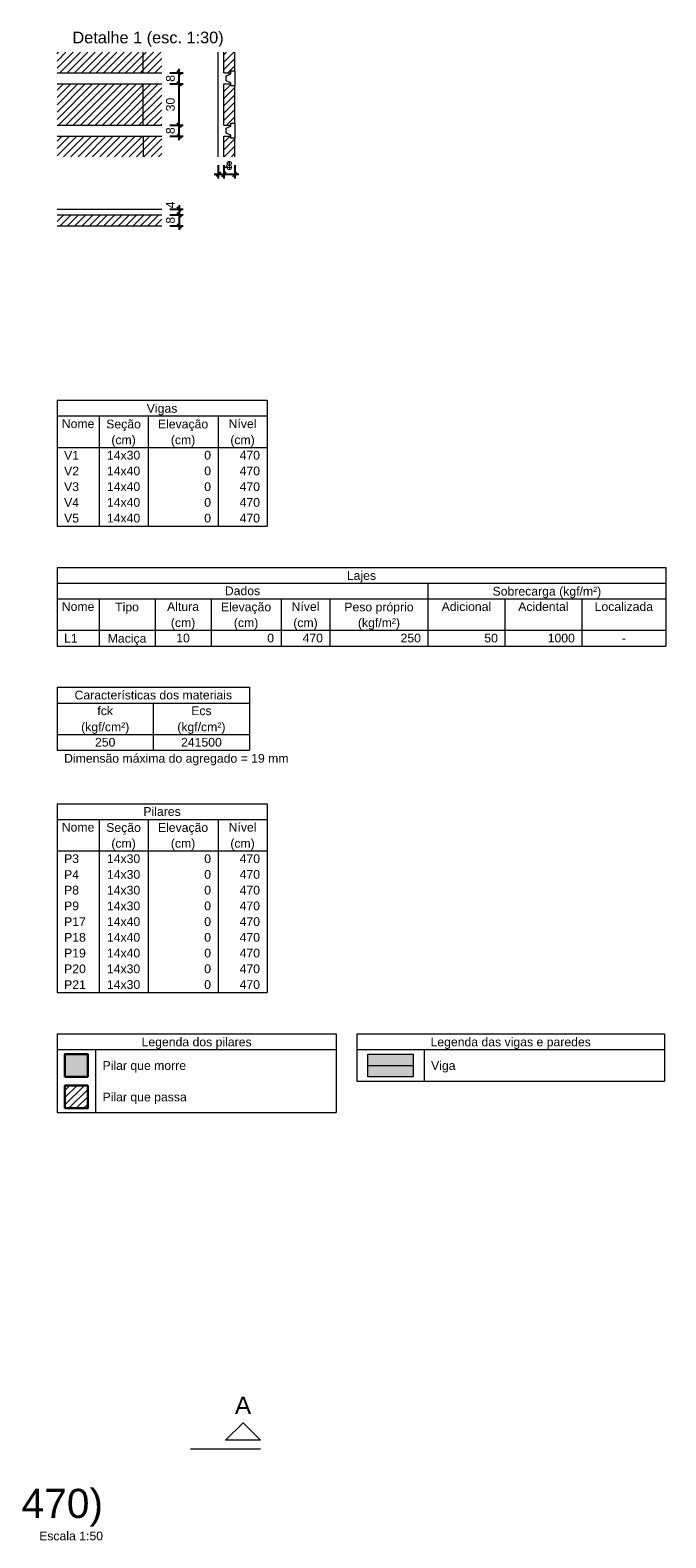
# Model space of a CAD drawing. Header units: millimetres. Extents: x 1434 to 2277, y -793 to -278.
# Tile 25 of 111: x 1747 to 1762, y -669 to -633. Entities that reach past the tile are written whole.
import ezdxf

# ---------------------------------------------------------------- set-up
doc = ezdxf.new("R2010")
doc.units = ezdxf.units.MM
doc.linetypes.add('DASHDOT', pattern=[25.4, 12.7, -6.35, 0, -6.35])
doc.linetypes.add('DOT', pattern=[6.35, 0, -6.35])
for name, color, linetype, lineweight in [('FO-Cortes', 9, 'DASHDOT', 5), ('FO-Cotas', 5, 'Continuous', 5), ('FO-Eixos', 5, 'Continuous', 5), ('FO-Hachura pilar que morre', 106, 'Continuous', 5), ('FO-Hachura pilar que passa', 19, 'Continuous', 5), ('FO-Hachura viga', 43, 'Continuous', 5), ('FO-Hachuras das lajes', 1, 'Continuous', 20), ('FO-Pilares', 4, 'Continuous', 30), ('FO-Textos das lajes', 3, 'Continuous', 20), ('FO-Textos das vigas', 7, 'Continuous', 5), ('FO-Textos dos pilares', 7, 'Continuous', 5), ('FO-Títulos', 1, 'Continuous', 20), ('FO-Vigas', 1, 'Continuous', 20)]:
    doc.layers.add(name, color=color, linetype=linetype, lineweight=lineweight)
doc.styles.add('ARIAL', font='arial.ttf')
doc.styles.get("Standard").update_dxf_attribs({"font": 'arial.ttf'})
doc.dimstyles.new('UM_30.000000', dxfattribs={"dimtxt": 0.18, "dimasz": 0.1, "dimexe": 0.1, "dimexo": 0.2, "dimgap": 0, "dimtad": 1, "dimtih": 1, "dimtoh": 1, "dimdec": 1, "dimlfac": 30, "dimzin": 0, "dimdsep": 46, "dimtxsty": 'Standard', "dimcen": 0.09, "dimdle": 0.1, "dimadec": 1, "dimazin": 2, "dimtfac": 1, "dimtdec": 4, "dimtofl": 0, "dimtmove": 0, "dimatfit": 3, "dimfxl": 1, "dimtolj": 1, "dimarcsym": 0})
pattern_1 = [(45, (1707.27846, -632.76734), (-0.08838835, 0.08838835), [])]

# ---------------------------------------------------------------- blocks, each defined once
blk = doc.blocks.new('_Oblique')
at = {"color": 0, "linetype": 'ByBlock', "lineweight": -2}
blk.add_line((-0.5, -0.5), (0.5, 0.5), dxfattribs=at)
blk = doc.blocks.new('*D836')
at = {"layer": 'FO-Cotas', "color": 0, "linetype": 'Continuous', "lineweight": -2, "transparency": 16777216}
for p, q in [((1750.269, -633.811), (1750.592, -633.811)), ((1750.492, -634.177), (1750.492, -633.711)), ((1750.269, -634.077), (1750.592, -634.077))]:
    blk.add_line(p, q, dxfattribs=at)
at = {"layer": 'FO-Cotas', "color": 0, "linetype": 'Continuous', "lineweight": -2, "transparency": 16777216, "xscale": 0.1, "yscale": 0.1, "zscale": 0.1}
for p, rotation in [((1750.492, -633.811), 90), ((1750.492, -634.077), 270)]:
    blk.add_blockref('_Oblique', p, dxfattribs=dict(at, rotation=rotation))
at = {"layer": 'FO-Cotas', "color": 7, "linetype": 'Continuous', "transparency": 16777216, "insert": (1750.28, -633.944), "char_height": 0.2118, "attachment_point": 5, "rotation": 90, "style": 'ARIAL'}
blk.add_mtext('\\A1;8', dxfattribs=at)
blk = doc.blocks.new('*D837')
at = {"layer": 'FO-Cotas', "color": 0, "linetype": 'Continuous', "lineweight": -2, "transparency": 16777216}
for p, q in [((1750.269, -634.077), (1750.592, -634.077)), ((1750.492, -635.177), (1750.492, -633.977)), ((1750.269, -635.077), (1750.592, -635.077))]:
    blk.add_line(p, q, dxfattribs=at)
at = {"layer": 'FO-Cotas', "color": 0, "linetype": 'Continuous', "lineweight": -2, "transparency": 16777216, "xscale": 0.1, "yscale": 0.1, "zscale": 0.1}
for p, rotation in [((1750.492, -634.077), 90), ((1750.492, -635.077), 270)]:
    blk.add_blockref('_Oblique', p, dxfattribs=dict(at, rotation=rotation))
at = {"layer": 'FO-Cotas', "color": 7, "linetype": 'Continuous', "transparency": 16777216, "insert": (1750.28, -634.577), "char_height": 0.2118, "attachment_point": 5, "rotation": 90, "style": 'ARIAL'}
blk.add_mtext('\\A1;30', dxfattribs=at)
blk = doc.blocks.new('*D838')
at = {"layer": 'FO-Cotas', "color": 0, "linetype": 'Continuous', "lineweight": -2, "transparency": 16777216}
for p, q in [((1750.269, -635.077), (1750.592, -635.077)), ((1750.492, -635.444), (1750.492, -634.977)), ((1750.269, -635.344), (1750.592, -635.344))]:
    blk.add_line(p, q, dxfattribs=at)
at = {"layer": 'FO-Cotas', "color": 0, "linetype": 'Continuous', "lineweight": -2, "transparency": 16777216, "xscale": 0.1, "yscale": 0.1, "zscale": 0.1}
for p, rotation in [((1750.492, -635.077), 90), ((1750.492, -635.344), 270)]:
    blk.add_blockref('_Oblique', p, dxfattribs=dict(at, rotation=rotation))
at = {"layer": 'FO-Cotas', "color": 7, "linetype": 'Continuous', "transparency": 16777216, "insert": (1750.28, -635.211), "char_height": 0.2118, "attachment_point": 5, "rotation": 90, "style": 'ARIAL'}
blk.add_mtext('\\A1;8', dxfattribs=at)
blk = doc.blocks.new('*D839')
at = {"layer": 'FO-Cotas', "color": 0, "linetype": 'Continuous', "lineweight": -2, "transparency": 16777216}
for p, q in [((1751.439, -636.044), (1751.439, -636.368)), ((1751.573, -636.044), (1751.573, -636.368)), ((1751.339, -636.268), (1751.673, -636.268))]:
    blk.add_line(p, q, dxfattribs=at)
at = {"layer": 'FO-Cotas', "color": 0, "linetype": 'Continuous', "lineweight": -2, "transparency": 16777216, "xscale": 0.1, "yscale": 0.1, "zscale": 0.1, "rotation": 180}
blk.add_blockref('_Oblique', (1751.439, -636.268), dxfattribs=at)
at = {"layer": 'FO-Cotas', "color": 0, "linetype": 'Continuous', "lineweight": -2, "transparency": 16777216, "xscale": 0.1, "yscale": 0.1, "zscale": 0.1}
blk.add_blockref('_Oblique', (1751.573, -636.268), dxfattribs=at)
at = {"layer": 'FO-Cotas', "color": 7, "linetype": 'Continuous', "transparency": 16777216, "insert": (1751.679, -636.056), "char_height": 0.2118, "attachment_point": 5, "rotation": 0.0057, "style": 'ARIAL'}
blk.add_mtext('\\A1;4', dxfattribs=at)
blk = doc.blocks.new('*D840')
at = {"layer": 'FO-Cotas', "color": 0, "linetype": 'Continuous', "lineweight": -2, "transparency": 16777216}
for p, q in [((1751.573, -636.044), (1751.573, -636.368)), ((1751.839, -636.044), (1751.839, -636.368)), ((1751.473, -636.268), (1751.939, -636.268))]:
    blk.add_line(p, q, dxfattribs=at)
at = {"layer": 'FO-Cotas', "color": 0, "linetype": 'Continuous', "lineweight": -2, "transparency": 16777216, "xscale": 0.1, "yscale": 0.1, "zscale": 0.1, "rotation": 180}
blk.add_blockref('_Oblique', (1751.573, -636.268), dxfattribs=at)
at = {"layer": 'FO-Cotas', "color": 0, "linetype": 'Continuous', "lineweight": -2, "transparency": 16777216, "xscale": 0.1, "yscale": 0.1, "zscale": 0.1}
blk.add_blockref('_Oblique', (1751.839, -636.268), dxfattribs=at)
at = {"layer": 'FO-Cotas', "color": 7, "linetype": 'Continuous', "transparency": 16777216, "insert": (1751.706, -636.056), "char_height": 0.2118, "attachment_point": 5, "rotation": 0.0057, "style": 'ARIAL'}
blk.add_mtext('\\A1;8', dxfattribs=at)
blk = doc.blocks.new('*D841')
at = {"layer": 'FO-Cotas', "color": 0, "linetype": 'Continuous', "lineweight": -2, "transparency": 16777216}
for p, q in [((1750.269, -637.115), (1750.592, -637.115)), ((1750.492, -637.015), (1750.492, -637.348)), ((1750.269, -637.248), (1750.592, -637.248))]:
    blk.add_line(p, q, dxfattribs=at)
at = {"layer": 'FO-Cotas', "color": 0, "linetype": 'Continuous', "lineweight": -2, "transparency": 16777216, "xscale": 0.1, "yscale": 0.1, "zscale": 0.1}
for p, rotation in [((1750.492, -637.115), 90), ((1750.492, -637.248), 270)]:
    blk.add_blockref('_Oblique', p, dxfattribs=dict(at, rotation=rotation))
at = {"layer": 'FO-Cotas', "color": 7, "linetype": 'Continuous', "transparency": 16777216, "insert": (1750.28, -637.009), "char_height": 0.2118, "attachment_point": 5, "rotation": 90, "style": 'ARIAL'}
blk.add_mtext('\\A1;4', dxfattribs=at)
blk = doc.blocks.new('*D842')
at = {"layer": 'FO-Cotas', "color": 0, "linetype": 'Continuous', "lineweight": -2, "transparency": 16777216}
for p, q in [((1750.492, -637.148), (1750.492, -637.615)), ((1750.269, -637.248), (1750.592, -637.248)), ((1750.269, -637.515), (1750.592, -637.515))]:
    blk.add_line(p, q, dxfattribs=at)
at = {"layer": 'FO-Cotas', "color": 0, "linetype": 'Continuous', "lineweight": -2, "transparency": 16777216, "xscale": 0.1, "yscale": 0.1, "zscale": 0.1}
for p, rotation in [((1750.492, -637.248), 90), ((1750.492, -637.515), 270)]:
    blk.add_blockref('_Oblique', p, dxfattribs=dict(at, rotation=rotation))
at = {"layer": 'FO-Cotas', "color": 7, "linetype": 'Continuous', "transparency": 16777216, "insert": (1750.28, -637.382), "char_height": 0.2118, "attachment_point": 5, "rotation": 90, "style": 'ARIAL'}
blk.add_mtext('\\A1;8', dxfattribs=at)

msp = doc.modelspace()

# ---------------------------------------------------------------- hatches: boundary and pattern name
at = {"layer": 'FO-Hachura pilar que morre', "linetype": 'Continuous'}
msp.add_hatch(color=256, dxfattribs=at).paths.add_polyline_path([(1747.7258, -658.1368), (1747.7258, -657.5861), (1748.2765, -657.5861), (1748.2765, -658.1368), (1747.7258, -658.1368)])
at = {"layer": 'FO-Hachura pilar que passa', "linetype": 'Continuous'}
h = msp.add_hatch(dxfattribs=at)
h.set_pattern_fill('ANSI31', color=256, style=0)
h.set_pattern_definition([(45, (1707.27846, -675.4024), (-0.08838835, 0.08838835), [])])
h.paths.add_polyline_path([(1747.7258, -658.8992), (1747.7258, -658.3486), (1748.2765, -658.3486), (1748.2765, -658.8992), (1747.7258, -658.8992)])
at = {"layer": 'FO-Hachura viga', "linetype": 'Continuous'}
msp.add_hatch(color=256, dxfattribs=at).paths.add_polyline_path([(1755.0564, -658.1368), (1755.0564, -657.5861), (1756.1577, -657.5861), (1756.1577, -658.1368), (1755.0564, -658.1368)])
at = {"layer": 'FO-Hachuras das lajes', "linetype": 'Continuous'}
h = msp.add_hatch(dxfattribs=at)
h.set_pattern_fill('ANSI31', color=256, style=0)
h.set_pattern_definition(pattern_1)
h.paths.add_polyline_path([(1747.5352, -633.8108), (1747.5352, -633.3108), (1750.0685, -633.3108), (1750.0685, -633.8108), (1747.5352, -633.8108)])
h = msp.add_hatch(dxfattribs=at)
h.set_pattern_fill('ANSI31', color=256, style=0)
h.set_pattern_definition(pattern_1)
h.paths.add_polyline_path([(1751.5727, -633.8108), (1751.5727, -633.3108), (1751.8393, -633.3108), (1751.8393, -633.7608), (1751.7393, -633.7608), (1751.7393, -633.8108), (1751.5727, -633.8108)])
h = msp.add_hatch(dxfattribs=at)
h.set_pattern_fill('ANSI31', color=256, style=0)
h.set_pattern_definition(pattern_1)
h.paths.add_polyline_path([(1747.5352, -634.0775), (1750.0685, -634.0775), (1750.0685, -635.0775), (1747.5352, -635.0775), (1747.5352, -634.0775)])
h = msp.add_hatch(dxfattribs=at)
h.set_pattern_fill('ANSI31', color=256, style=0)
h.set_pattern_definition(pattern_1)
h.paths.add_polyline_path([(1751.5727, -634.0775), (1751.7393, -634.0775), (1751.7393, -634.1275), (1751.8393, -634.1275), (1751.8393, -635.0275), (1751.7393, -635.0275), (1751.7393, -635.0775), (1751.5727, -635.0775), (1751.5727, -634.0775)])
h = msp.add_hatch(dxfattribs=at)
h.set_pattern_fill('ANSI31', color=256, style=0)
h.set_pattern_definition(pattern_1)
h.paths.add_polyline_path([(1747.5352, -635.3441), (1750.0685, -635.3441), (1750.0685, -635.8441), (1747.5352, -635.8441), (1747.5352, -635.3441)])
h = msp.add_hatch(dxfattribs=at)
h.set_pattern_fill('ANSI31', color=256, style=0)
h.set_pattern_definition(pattern_1)
h.paths.add_polyline_path([(1751.5727, -635.8441), (1751.5727, -635.3441), (1751.7393, -635.3441), (1751.7393, -635.3941), (1751.8393, -635.3941), (1751.8393, -635.8441), (1751.5727, -635.8441)])
h = msp.add_hatch(dxfattribs=at)
h.set_pattern_fill('ANSI31', color=256, style=0)
h.set_pattern_definition(pattern_1)
h.paths.add_polyline_path([(1747.5352, -637.2483), (1750.0685, -637.2483), (1750.0685, -637.5149), (1747.5352, -637.5149), (1747.5352, -637.2483)])

# ---------------------------------------------------------------- linework, layer by layer
at = {"layer": 'FO-Cortes', "ltscale": 0.2}
msp.add_line((1752.4609, -667.1577), (1750.7665, -667.1577), dxfattribs=at)
at = {"layer": 'FO-Cortes', "linetype": 'Continuous'}
msp.add_lwpolyline([(1752.4609, -666.9459), (1751.6137, -666.9459), (1752.0373, -666.5223), (1752.4609, -666.9459)], close=True, dxfattribs=at)
at = {"layer": 'FO-Eixos', "linetype": 'Continuous'}
for p, q in [((1749.6185, -633.8108), (1749.6185, -633.3108)), ((1748.0352, -633.8108), (1748.3019, -633.8108)), ((1749.3019, -633.8108), (1749.5685, -633.8108)), ((1748.0352, -634.0775), (1748.3019, -634.0775)), ((1749.3019, -634.0775), (1749.5685, -634.0775)), ((1749.6185, -635.0775), (1749.6185, -634.0775)), ((1748.0352, -635.0775), (1748.3019, -635.0775)), ((1749.3019, -635.0775), (1749.5685, -635.0775)), ((1748.0352, -635.3441), (1748.3019, -635.3441)), ((1749.3019, -635.3441), (1749.5685, -635.3441)), ((1749.6185, -635.3441), (1749.6185, -635.8441))]:
    msp.add_line(p, q, dxfattribs=at)
at = {"layer": 'FO-Eixos'}
msp.add_line((1755.0564, -657.8614), (1756.1577, -657.8614), dxfattribs=at)
at = {"layer": 'FO-Hachuras das lajes', "linetype": 'Continuous'}
for p, q in [((1751.8393, -633.7608), (1751.8393, -633.3108)), ((1751.8393, -635.0275), (1751.8393, -634.1275)), ((1751.8393, -635.8441), (1751.8393, -635.3941)), ((1747.5352, -637.5149), (1750.0685, -637.5149))]:
    msp.add_line(p, q, dxfattribs=at)
at = {"layer": 'FO-Pilares'}
for points in [[(1747.7258, -658.1368), (1747.7258, -657.5861), (1748.2765, -657.5861), (1748.2765, -658.1368), (1747.7258, -658.1368)], [(1747.7258, -658.8992), (1747.7258, -658.3486), (1748.2765, -658.3486), (1748.2765, -658.8992), (1747.7258, -658.8992)]]:
    msp.add_lwpolyline(points, close=True, dxfattribs=at)
at = {"layer": 'FO-Textos das lajes', "linetype": 'Continuous'}
for p, q in [((1751.4393, -635.8441), (1751.4393, -633.3108)), ((1751.5727, -633.8108), (1751.5727, -633.3108)), ((1747.5352, -633.8108), (1748.0352, -633.8108)), ((1748.3019, -633.8108), (1749.3019, -633.8108)), ((1749.5685, -633.8108), (1750.0685, -633.8108)), ((1751.5727, -633.8108), (1751.7393, -633.8108)), ((1747.5352, -634.0775), (1748.0352, -634.0775)), ((1748.3019, -634.0775), (1749.3019, -634.0775)), ((1749.5685, -634.0775), (1750.0685, -634.0775)), ((1751.5727, -635.0775), (1751.5727, -634.0775)), ((1751.5727, -634.0775), (1751.7393, -634.0775)), ((1747.5352, -635.0775), (1748.0352, -635.0775)), ((1748.3019, -635.0775), (1749.3019, -635.0775)), ((1749.5685, -635.0775), (1750.0685, -635.0775)), ((1751.5727, -635.0775), (1751.7393, -635.0775)), ((1747.5352, -635.3441), (1748.0352, -635.3441)), ((1748.3019, -635.3441), (1749.3019, -635.3441)), ((1749.5685, -635.3441), (1750.0685, -635.3441)), ((1751.5727, -635.8441), (1751.5727, -635.3441)), ((1751.5727, -635.3441), (1751.7393, -635.3441)), ((1747.5352, -637.1149), (1750.0685, -637.1149)), ((1747.5352, -637.2483), (1750.0685, -637.2483))]:
    msp.add_line(p, q, dxfattribs=at)
for points in [[(1751.8393, -634.1275), (1751.7393, -634.1275), (1751.7393, -634.0525), (1751.626, -634.0053), (1751.626, -633.883), (1751.7393, -633.8358), (1751.7393, -633.7608), (1751.8393, -633.7608), (1751.8393, -634.1275)], [(1751.8393, -635.3941), (1751.7393, -635.3941), (1751.7393, -635.3191), (1751.626, -635.2719), (1751.626, -635.1497), (1751.7393, -635.1025), (1751.7393, -635.0275), (1751.8393, -635.0275), (1751.8393, -635.3941)]]:
    msp.add_lwpolyline(points, close=True, dxfattribs=at)
at = {"layer": 'FO-Textos das vigas'}
for p, q in [((1747.5352, -641.7432), (1752.6184, -641.7432)), ((1747.5352, -641.7432), (1747.5352, -644.7931)), ((1752.6184, -641.7432), (1752.6184, -644.7931)), ((1747.5352, -642.1244), (1752.6184, -642.1244)), ((1748.5518, -642.1244), (1748.5518, -644.7931)), ((1749.7379, -642.1244), (1749.7379, -644.7931)), ((1751.4323, -642.1244), (1751.4323, -644.7931)), ((1747.5352, -642.8869), (1752.6184, -642.8869)), ((1747.5352, -644.7931), (1752.6184, -644.7931)), ((1747.5352, -645.7931), (1762.2765, -645.7931)), ((1747.5352, -645.7931), (1747.5352, -646.1744)), ((1762.2765, -645.7931), (1762.2765, -646.1744)), ((1747.5352, -646.1744), (1762.2765, -646.1744)), ((1747.5352, -646.1744), (1762.2765, -646.1744)), ((1747.5352, -646.1744), (1747.5352, -647.6993)), ((1756.5155, -646.1744), (1756.5155, -646.5556)), ((1762.2765, -646.1744), (1762.2765, -647.6993)), ((1747.5352, -646.5556), (1762.2765, -646.5556)), ((1748.5518, -646.5556), (1748.5518, -647.6993)), ((1749.9074, -646.5556), (1749.9074, -647.6993)), ((1751.2629, -646.5556), (1751.2629, -647.6993)), ((1752.9573, -646.5556), (1752.9573, -647.6993)), ((1754.1434, -646.5556), (1754.1434, -647.6993)), ((1756.5155, -646.5556), (1756.5155, -647.6993)), ((1758.3794, -646.5556), (1758.3794, -647.6993)), ((1760.2432, -646.5556), (1760.2432, -647.6993)), ((1747.5352, -647.3181), (1762.2765, -647.3181)), ((1747.5352, -647.6993), (1762.2765, -647.6993)), ((1747.5352, -648.6993), (1752.1948, -648.6993)), ((1747.5352, -648.6993), (1747.5352, -649.0806)), ((1752.1948, -648.6993), (1752.1948, -649.0806)), ((1747.5352, -649.0806), (1752.1948, -649.0806)), ((1747.5352, -649.0806), (1747.5352, -650.2243)), ((1749.865, -649.0806), (1749.865, -650.2243)), ((1752.1948, -649.0806), (1752.1948, -650.2243)), ((1747.5352, -649.843), (1752.1948, -649.843)), ((1747.5352, -650.2243), (1752.1948, -650.2243)), ((1747.5352, -650.2243), (1752.1948, -650.2243)), ((1747.5352, -657.0957), (1754.2916, -657.0957)), ((1747.5352, -657.0957), (1747.5352, -659.0019)), ((1754.2916, -657.0957), (1754.2916, -659.0019)), ((1754.7916, -657.0957), (1762.247, -657.0957)), ((1754.7916, -657.0957), (1754.7916, -658.2394)), ((1762.247, -657.0957), (1762.247, -658.2394)), ((1747.5352, -657.4769), (1754.2916, -657.4769)), ((1748.4671, -657.4769), (1748.4671, -659.0019)), ((1754.7916, -657.4769), (1762.247, -657.4769)), ((1756.4225, -657.4769), (1756.4225, -658.2394)), ((1754.7916, -658.2394), (1762.247, -658.2394)), ((1747.5352, -659.0019), (1754.2916, -659.0019))]:
    msp.add_line(p, q, dxfattribs=at)
at = {"layer": 'FO-Textos dos pilares'}
for p, q in [((1747.5352, -651.5208), (1752.6184, -651.5208)), ((1747.5352, -651.5208), (1747.5352, -656.0957)), ((1752.6184, -651.5208), (1752.6184, -656.0957)), ((1747.5352, -651.902), (1752.6184, -651.902)), ((1748.5518, -651.902), (1748.5518, -656.0957)), ((1749.7379, -651.902), (1749.7379, -656.0957)), ((1751.4323, -651.902), (1751.4323, -656.0957)), ((1747.5352, -652.6645), (1752.6184, -652.6645)), ((1747.5352, -656.0957), (1752.6184, -656.0957))]:
    msp.add_line(p, q, dxfattribs=at)
at = {"layer": 'FO-Vigas'}
msp.add_lwpolyline([(1755.0564, -658.1368), (1755.0564, -657.5861), (1756.1577, -657.5861), (1756.1577, -658.1368), (1755.0564, -658.1368)], close=True, dxfattribs=at)

# ---------------------------------------------------------------- texts
at = {"layer": 'FO-Cortes', "linetype": 'DOT', "ltscale": 0.2, "insert": (1752.0373, -666.3105), "char_height": 0.4236, "width": 0.796218, "attachment_point": 8, "line_spacing_factor": 0.798, "style": 'ARIAL'}
msp.add_mtext('A', dxfattribs=at)
at = {"layer": 'FO-Textos das vigas', "linetype": 'Continuous', "char_height": 0.2118, "line_spacing_factor": 0.798, "style": 'ARIAL'}
for s, insert, width, attachment_point in [('Vigas', (1750.0765, -642.1094), 1.493634, 8), ('Nome', (1748.0435, -642.421), 1.589529, 8), ('Seção', (1749.1445, -642.4904), 1.691236, 8), ('Elevação', (1750.5855, -642.4904), 2.455488, 8), ('Nível', (1752.0254, -642.421), 1.359963, 8), ('(cm)', (1749.1445, -642.8724), 1.19142, 8), ('(cm)', (1750.5855, -642.8724), 1.19142, 8), ('(cm)', (1752.0255, -642.8724), 1.19142, 8), ('V1', (1747.7046, -643.1834), 0.729382, 7), ('14x30', (1749.1449, -643.1834), 1.618588, 8), ('0', (1751.2629, -643.1834), 0.331273, 9), ('470', (1752.449, -643.1834), 0.993819, 9), ('V2', (1747.7046, -643.5647), 0.729382, 7), ('14x40', (1749.1449, -643.5647), 1.618588, 8), ('0', (1751.2629, -643.5647), 0.331273, 9), ('470', (1752.449, -643.5647), 0.993819, 9), ('V3', (1747.7046, -643.9459), 0.729382, 7), ('14x40', (1749.1449, -643.9459), 1.618588, 8), ('0', (1751.2629, -643.9459), 0.331273, 9), ('470', (1752.449, -643.9459), 0.993819, 9), ('V4', (1747.7046, -644.3272), 0.729382, 7), ('14x40', (1749.1449, -644.3272), 1.618588, 8), ('0', (1751.2629, -644.3272), 0.331273, 9), ('470', (1752.449, -644.3272), 0.993819, 9), ('V5', (1747.7046, -644.7084), 0.729382, 7), ('14x40', (1749.1449, -644.7084), 1.618588, 8), ('0', (1751.2629, -644.7084), 0.331273, 9), ('470', (1752.449, -644.7084), 0.993819, 9), ('Lajes', (1754.9055, -646.1594), 1.423893, 8), ('Dados', (1752.0254, -646.4709), 1.723201, 8), ('Sobrecarga (kgf/m²)', (1759.3965, -646.5404), 5.297462, 8), ('Nome', (1748.0435, -646.8521), 1.589529, 8), ('Tipo', (1749.2295, -646.9224), 1.159455, 8), ('Altura', (1750.5851, -646.8521), 1.557564, 8), ('Elevação', (1752.1105, -646.9224), 2.455488, 8), ('Nível', (1753.5503, -646.8521), 1.359963, 8), ('Peso próprio', (1755.3295, -646.9224), 3.379566, 8), ('Adicional', (1757.4474, -646.8521), 2.423523, 8), ('Acidental', (1759.3113, -646.8521), 2.455488, 8), ('Localizada', (1761.2598, -646.8521), 2.853597, 8), ('(cm)', (1750.5855, -647.3034), 1.19142, 8), ('(cm)', (1752.1105, -647.3034), 1.19142, 8), ('(cm)', (1753.5505, -647.3034), 1.19142, 8), ('(kgf/m²)', (1755.3295, -647.3034), 2.051568, 8), ('L1', (1747.7046, -647.6146), 0.662546, 7), ('Maciça', (1749.2295, -647.6844), 1.891743, 8), ('10', (1750.5851, -647.6146), 0.662546, 8), ('0', (1752.7878, -647.6146), 0.331273, 9), ('470', (1753.9739, -647.6146), 0.993819, 9), ('250', (1756.3461, -647.6146), 0.993819, 9), ('50', (1758.2099, -647.6146), 0.662546, 9), ('1000', (1760.0738, -647.6146), 1.325092, 9), ('-', (1761.2598, -647.6146), 0.197601, 8), ('Características dos materiais', (1749.865, -648.9958), 7.691926, 8), ('fck', (1748.7001, -649.3771), 0.764253, 8), ('Ecs', (1751.0299, -649.3771), 0.996725, 8), ('(kgf/cm²)', (1748.7005, -649.8284), 2.350876, 8), ('(kgf/cm²)', (1751.0295, -649.8284), 2.350876, 8), ('250', (1748.7001, -650.1396), 0.993819, 8), ('241500', (1751.0299, -650.1396), 1.987638, 8), ('Dimensão máxima do agregado = 19 mm', (1747.7045, -650.5904), 10.946538, 7), ('Legenda dos pilares', (1750.9135, -657.4624), 5.370109, 8), ('Legenda das vigas e paredes', (1758.5195, -657.4624), 7.822692, 8), ('Pilar que morre', (1748.6365, -658.0344), 4.074076, 7), ('Viga', (1756.5915, -658.0344), 1.194326, 7), ('Pilar que passa', (1748.6365, -658.7964), 4.111853, 7)]:
    msp.add_mtext(s, dxfattribs=dict(at, insert=insert, width=width, attachment_point=attachment_point))
at = {"layer": 'FO-Textos dos pilares', "linetype": 'Continuous', "char_height": 0.2118, "line_spacing_factor": 0.798, "style": 'ARIAL'}
for s, insert, width, attachment_point in [('Pilares', (1750.0768, -651.8173), 1.824907, 8), ('Nome', (1748.0435, -652.1986), 1.589529, 8), ('Seção', (1749.1445, -652.2684), 1.691236, 8), ('Elevação', (1750.5855, -652.2684), 2.455488, 8), ('Nível', (1752.0254, -652.1986), 1.359963, 8), ('(cm)', (1749.1445, -652.6494), 1.19142, 8), ('(cm)', (1750.5855, -652.6494), 1.19142, 8), ('(cm)', (1752.0255, -652.6494), 1.19142, 8), ('P3', (1747.7046, -652.961), 0.729382, 7), ('14x30', (1749.1449, -652.961), 1.618588, 8), ('0', (1751.2629, -652.961), 0.331273, 9), ('470', (1752.449, -652.961), 0.993819, 9), ('P4', (1747.7046, -653.3423), 0.729382, 7), ('14x30', (1749.1449, -653.3423), 1.618588, 8), ('0', (1751.2629, -653.3423), 0.331273, 9), ('470', (1752.449, -653.3423), 0.993819, 9), ('P8', (1747.7046, -653.7235), 0.729382, 7), ('14x30', (1749.1449, -653.7235), 1.618588, 8), ('0', (1751.2629, -653.7235), 0.331273, 9), ('470', (1752.449, -653.7235), 0.993819, 9), ('P9', (1747.7046, -654.1048), 0.729382, 7), ('14x30', (1749.1449, -654.1048), 1.618588, 8), ('0', (1751.2629, -654.1048), 0.331273, 9), ('470', (1752.449, -654.1048), 0.993819, 9), ('P17', (1747.7046, -654.486), 1.060655, 7), ('14x40', (1749.1449, -654.486), 1.618588, 8), ('0', (1751.2629, -654.486), 0.331273, 9), ('470', (1752.449, -654.486), 0.993819, 9), ('P18', (1747.7046, -654.8672), 1.060655, 7), ('14x40', (1749.1449, -654.8672), 1.618588, 8), ('0', (1751.2629, -654.8672), 0.331273, 9), ('470', (1752.449, -654.8672), 0.993819, 9), ('P19', (1747.7046, -655.2485), 1.060655, 7), ('14x40', (1749.1449, -655.2485), 1.618588, 8), ('0', (1751.2629, -655.2485), 0.331273, 9), ('470', (1752.449, -655.2485), 0.993819, 9), ('P20', (1747.7046, -655.6297), 1.060655, 7), ('14x30', (1749.1449, -655.6297), 1.618588, 8), ('0', (1751.2629, -655.6297), 0.331273, 9), ('470', (1752.449, -655.6297), 0.993819, 9), ('P21', (1747.7046, -656.011), 1.060655, 7), ('14x30', (1749.1449, -656.011), 1.618588, 8), ('0', (1751.2629, -656.011), 0.331273, 9), ('470', (1752.449, -656.011), 0.993819, 9)]:
    msp.add_mtext(s, dxfattribs=dict(at, insert=insert, width=width, attachment_point=attachment_point))
at = {"layer": 'FO-Títulos', "linetype": 'Continuous', "line_spacing_factor": 0.798, "style": 'ARIAL'}
for s, insert, char_height, width, attachment_point in [('Detalhe 1 (esc. 1:30)', (1749.7375, -633.1783), 0.2824, 7.308158, 8), ('FORMA DO PAVIMENTO PLATIBANDA (NÍVEL 470)', (1748.6473, -669.0403), 0.706, 47.276184, 9), ('Escala 1:50', (1748.647, -669.3722), 0.2118, 3.118034, 9)]:
    msp.add_mtext(s, dxfattribs=dict(at, insert=insert, char_height=char_height, width=width, attachment_point=attachment_point))

# ---------------------------------------------------------------- dimensions: what is measured, and where the dimension line sits
at = {"layer": 'FO-Cotas', "linetype": 'Continuous'}
for base, p1, p2, picture, middle in [((1750.4921, -633.8108), (1750.0685, -634.0775), (1750.0685, -633.8108), '*D836', (1750.2803, -633.9441)), ((1750.4921, -634.0775), (1750.0685, -635.0775), (1750.0685, -634.0775), '*D837', (1750.2803, -634.5775)), ((1750.4921, -635.0775), (1750.0685, -635.3441), (1750.0685, -635.0775), '*D838', (1750.2803, -635.2108)), ((1750.4921, -637.2483), (1750.0685, -637.1149), (1750.0685, -637.2483), '*D841', (1750.2803, -637.009)), ((1750.4921, -637.5149), (1750.0685, -637.2483), (1750.0685, -637.5149), '*D842', (1750.2803, -637.3816))]:
    dim = msp.add_linear_dim(base=base, p1=p1, p2=p2, angle=90, dimstyle='UM_30.000000', override={"dimtxt": 0.2118, "dimasz": 0.1, "dimexe": 0.1, "dimexo": 0.2, "dimtad": 1, "dimtih": 0, "dimtoh": 0, "dimdec": 1, "dimlfac": 30, "dimzin": 8, "dimtxsty": 'ARIAL', "dimblk": 'Oblique', "dimblk1": 'Oblique', "dimblk2": 'Oblique', "dimsah": 1, "dimdle": 0.1, "dimse1": 0, "dimse2": 0, "dimclrt": 7, "dimadec": 1, "dimazin": 3, "dimtmove": 2, "dimldrblk": 'Oblique'}, dxfattribs=at)
    dim.commit()
    dim.dimension.update_dxf_attribs({"geometry": picture, "text_midpoint": middle, "dimtype": 160, "text_rotation": 90})
for base, p1, p2, picture, middle in [((1751.5727, -636.2677), (1751.4393, -635.8441), (1751.5727, -635.8441), '*D839', (1751.6786, -636.0559)), ((1751.8393, -636.2677), (1751.5727, -635.8441), (1751.8393, -635.8441), '*D840', (1751.706, -636.0559))]:
    dim = msp.add_linear_dim(base=base, p1=p1, p2=p2, dimstyle='UM_30.000000', override={"dimtxt": 0.2118, "dimasz": 0.1, "dimexe": 0.1, "dimexo": 0.2, "dimtad": 1, "dimtih": 0, "dimtoh": 0, "dimdec": 1, "dimlfac": 30, "dimzin": 8, "dimtxsty": 'ARIAL', "dimblk": 'Oblique', "dimblk1": 'Oblique', "dimblk2": 'Oblique', "dimsah": 1, "dimdle": 0.1, "dimse1": 0, "dimse2": 0, "dimclrt": 7, "dimadec": 1, "dimazin": 3, "dimtmove": 2, "dimldrblk": 'Oblique'}, dxfattribs=at)
    dim.commit()
    dim.dimension.update_dxf_attribs({"geometry": picture, "text_midpoint": middle, "dimtype": 160, "text_rotation": 0.00573})

doc.saveas('drawing.dxf')
